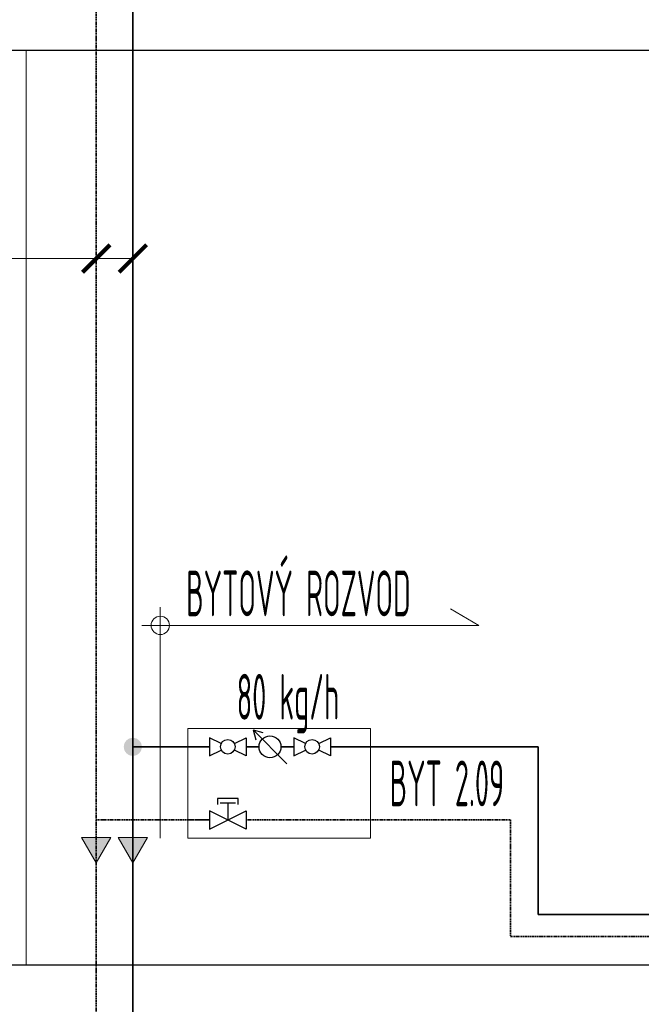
# Model space of a CAD drawing. Header units: millimetres. Extents: x 60394 to 199354, y 20895 to 166073.
# Tile 208 of 256: x 130978 to 132678, y 23587 to 26279. Entities that reach past the tile are written whole.
import ezdxf
from ezdxf.enums import TextEntityAlignment as Align

# ---------------------------------------------------------------- set-up
doc = ezdxf.new("R2010")
doc.units = ezdxf.units.MM
doc.linetypes.add('phl_thick', pattern=[0])
doc.linetypes.add('VERDECKT', pattern=[9.525, 6.35, -3.175])
for name, color, linetype, lineweight in [('JS_VYT_POPIS - OBECNĚ', 7, 'Continuous', 5), ('UT_KOTY - DIMENZE', 7, 'Continuous', 5), ('UT_SCHÉMA_PŘÍVOD', 10, 'Continuous', 35), ('UT_SCHÉMA_SYMBOLY', 7, 'Continuous', 25), ('UT_SCHÉMA_ZPÁTEČKA', 172, 'VERDECKT', 35), ('UT_ZAŘÍZENÍ - ZDROJ', 3, 'Continuous', 35), ('VZT_50 POPIS - OBECNE', 7, 'Continuous', 5)]:
    doc.layers.add(name, color=color, linetype=linetype, lineweight=lineweight)
doc.styles.add('VZT_POPIS', font='isocp.shx', dxfattribs={"width": 0.6, "height": 125})

# ---------------------------------------------------------------- blocks, each defined once
blk = doc.blocks.new('_ArchTick')
at = {"color": 0, "linetype": 'ByBlock', "const_width": 0.15}
blk.add_lwpolyline([(-0.5, -0.5), (0.5, 0.5)], dxfattribs=at)

msp = doc.modelspace()

# ---------------------------------------------------------------- hatches: boundary and pattern name
at = {"layer": 'UT_SCHÉMA_PŘÍVOD'}
msp.add_hatch(color=256, dxfattribs=at).paths.add_polyline_path([(131312.4, 24291, -1), (131263.1, 24291, -1)])
at = {"layer": 'VZT_50 POPIS - OBECNE', "linetype": 'phl_thick'}
h = msp.add_hatch(color=256, dxfattribs=at)
h.dxf.hatch_style = 1
h.paths.add_polyline_path([(131147.8, 24043.3), (131187.8, 23974), (131227.8, 24043.3)])
h = msp.add_hatch(color=256, dxfattribs=at)
h.dxf.hatch_style = 1
h.paths.add_polyline_path([(131247.8, 24043.3), (131287.8, 23974), (131327.8, 24043.3)])

# ---------------------------------------------------------------- linework, layer by layer
for p, q in [((64740.6, 26195.4), (199354.4, 26195.4)), ((64740.6, 23695.4), (199354.4, 23695.4))]:
    msp.add_line(p, q)
at = {"layer": 'UT_KOTY - DIMENZE'}
for points in [[(130238.6, 25626), (130995.2, 25626)], [(131187.8, 25626), (130995.2, 25626)], [(131287.8, 25626), (130995.2, 25626)]]:
    msp.add_lwpolyline(points, dxfattribs=at)
at = {"layer": 'UT_SCHÉMA_PŘÍVOD'}
for p, q in [((131287.8, 26815), (131287.8, 21507.2)), ((131437.8, 24291.1), (131287.8, 24291.1)), ((131437.8, 24291.1), (131497.5, 24291.1)), ((131597.5, 24291.1), (131632.8, 24291.1)), ((131728, 24291.1), (131692.8, 24291.1)), ((131828, 24291.1), (132395.9, 24291.1)), ((132395.9, 24291.1), (132395.9, 23832.3)), ((132395.9, 23832.3), (138322.7, 23832.3))]:
    msp.add_line(p, q, dxfattribs=at)
at = {"layer": 'UT_SCHÉMA_SYMBOLY'}
for p, q in [((131709, 24244.8), (131616.5, 24337.3)), ((131616.5, 24337.3), (131643.3, 24330.2)), ((131709, 24244.8), (131616.5, 24337.3)), ((131616.5, 24337.3), (131623.7, 24310.6)), ((131529.7, 24300), (131497.5, 24316.1)), ((131497.5, 24316.1), (131497.5, 24266.1)), ((131565.4, 24300), (131597.5, 24316.1)), ((131597.5, 24316.1), (131597.5, 24266.1)), ((131760.1, 24300), (131728, 24316.1)), ((131728, 24316.1), (131728, 24266.1)), ((131795.9, 24300), (131828, 24316.1)), ((131828, 24316.1), (131828, 24266.1)), ((131497.5, 24266.1), (131529.7, 24282.1)), ((131597.5, 24266.1), (131565.4, 24282.1)), ((131728, 24266.1), (131760.1, 24282.1)), ((131828, 24266.1), (131795.9, 24282.1)), ((131576.1, 24150.2), (131519, 24150.2)), ((131519, 24150.2), (131519, 24133.3)), ((131576.1, 24133.3), (131576.1, 24150.2)), ((131568.5, 24137.1), (131526.5, 24137.1)), ((131547.5, 24137.1), (131547.5, 24091.1)), ((131597.5, 24066.1), (131497.5, 24116.1)), ((131497.5, 24066.1), (131597.5, 24116.1)), ((131497.5, 24116.1), (131497.5, 24066.1)), ((131597.5, 24116.1), (131597.5, 24066.1))]:
    msp.add_line(p, q, dxfattribs=at)
for centre, radius in [((131547.5, 24291.1), 20), ((131662.8, 24291.1), 30), ((131778, 24291.1), 20)]:
    msp.add_circle(centre, radius, dxfattribs=at)
at = {"layer": 'UT_SCHÉMA_ZPÁTEČKA', "ltscale": 0.5}
for p, q in [((131187.8, 26891.1), (131187.8, 21657.2)), ((131437.8, 24091.1), (131187.8, 24091.1)), ((131597.5, 24091.6), (132320.7, 24091.6)), ((132320.7, 24091.6), (132320.7, 23772.3)), ((132320.7, 23772.3), (138389.8, 23772.3))]:
    msp.add_line(p, q, dxfattribs=at)
at = {"layer": 'UT_SCHÉMA_ZPÁTEČKA', "ltscale": 0.3}
msp.add_line((131437.8, 24091.1), (131497.5, 24091.1), dxfattribs=at)
at = {"layer": 'UT_ZAŘÍZENÍ - ZDROJ', "linetype": 'Continuous', "lineweight": 5}
for p, q in [((131437.8, 24041.1), (131437.8, 24341.1)), ((131437.8, 24341.1), (131937.8, 24341.1)), ((131937.8, 24341.1), (131937.8, 24041.1)), ((131937.8, 24041.1), (131437.8, 24041.1))]:
    msp.add_line(p, q, dxfattribs=at)
at = {"layer": 'VZT_50 POPIS - OBECNE', "linetype": 'phl_thick'}
for p, q in [((130996.3, 26195.4), (130996.3, 23695.4)), ((131362.8, 24673.1), (131362.8, 24041.1)), ((132234, 24623.1), (132156.1, 24668.1)), ((131312.8, 24623.1), (132234, 24623.1)), ((131147.8, 24043.3), (131187.8, 23974)), ((131227.8, 24043.3), (131147.8, 24043.3)), ((131187.8, 23974), (131227.8, 24043.3)), ((131247.8, 24043.3), (131287.8, 23974)), ((131327.8, 24043.3), (131247.8, 24043.3)), ((131287.8, 23974), (131327.8, 24043.3))]:
    msp.add_line(p, q, dxfattribs=at)
msp.add_circle((131362.8, 24623.1), 25, dxfattribs=at)

# ---------------------------------------------------------------- block references
at = {"layer": 'UT_KOTY - DIMENZE', "xscale": 75, "yscale": 75, "zscale": 75}
for p in [(131187.8, 25626), (131287.8, 25626)]:
    msp.add_blockref('_ArchTick', p, dxfattribs=at)

# ---------------------------------------------------------------- texts
at = {"layer": 'JS_VYT_POPIS - OBECNĚ', "style": 'VZT_POPIS', "width": 0.5}
msp.add_text('BYTOVÝ ROZVOD', height=125, dxfattribs=at).set_placement((132047.6, 24610.6), align=Align.BOTTOM_RIGHT)
msp.add_text('80 kg/h', height=125, dxfattribs=at).set_placement((131711.9, 24327.8), align=Align.BOTTOM_CENTER)
msp.add_text('BYT 2.09', height=125, dxfattribs=at).set_placement((132302.9, 24191.1), align=Align.MIDDLE_RIGHT)

doc.saveas('drawing.dxf')
